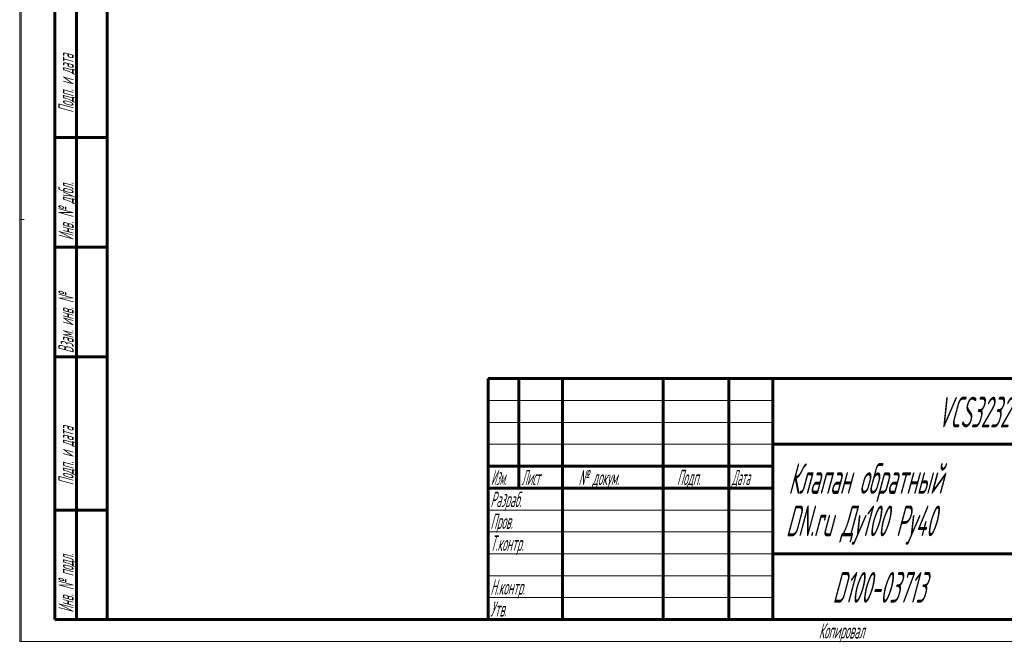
# Model space of a CAD drawing. Header units: millimetres. Extents: x 0 to 339, y 0 to 547.
# Tile 1 of 13: x 0 to 225, y 0 to 142. Entities that reach past the tile are written whole.
import ezdxf

# ---------------------------------------------------------------- set-up
doc = ezdxf.new("R2010")
doc.units = ezdxf.units.MM
for name, pattern in [('K5LT_BASIC', [0]), ('K5LT_THIN', [0]), ('K5LT_THIN_INCLUDED_TO_HATCHING', [0])]:
    doc.linetypes.add(name, pattern=pattern)
doc.layers.add('Системный слой', color=7, linetype='Continuous')
doc.layers.add('Системный слой (1)', color=251, linetype='Continuous', true_color=0x6c6c6c)
doc.styles.add('KDIMTEXTSTYLE', font='GOST_AU.SHX', dxfattribs={"width": 0.96, "oblique": 15, "height": 5})
doc.styles.add('KTEXTSTYLE', font='GOST_AU.SHX', dxfattribs={"width": 0.56, "height": 5})
doc.dimstyles.new('KDIMSTYLE (1.00)', dxfattribs={"dimtxt": 5, "dimasz": 1, "dimexe": 2, "dimexo": 0, "dimgap": 1, "dimtad": 1, "dimtxsty": 'KDIMTEXTSTYLE', "dimsah": 1, "dimcen": 0, "dimdle": 1, "dimadec": 0, "dimazin": 0, "dimtfac": 0.667, "dimtmove": 0, "dimatfit": 3, "dimfxl": 1, "dimtvp": 1, "dimtolj": 1, "dimtzin": 0, "dimarcsym": 0})

# ---------------------------------------------------------------- blocks, each defined once
blk = doc.blocks.new('U31')
at = {"layer": 'Системный слой (1)', "color": 7, "linetype": 'K5LT_THIN_INCLUDED_TO_HATCHING', "lineweight": 18, "true_color": 0xffffff}
for p, q in [((0.34567, -0.067058), (0.251196, 419.934721)), ((296.845645, -0.000365), (0.34567, -0.067058))]:
    blk.add_line(p, q, dxfattribs=at)
blk = doc.blocks.new('KDIMARROW_01')
at = {"layer": 'Системный слой'}
blk.add_hatch(color=0, dxfattribs=at).paths.add_polyline_path([(-5, -0.66), (0, 0), (-5, 0.66), (-4.5, 0)])
at = {"layer": 'Системный слой', "color": 0, "linetype": 'K5LT_THIN', "lineweight": 18}
for p, q in [((-4.5, 0), (-5, 0.66)), ((-5, 0.66), (0, 0)), ((0, 0), (-5, -0.66)), ((-5, -0.66), (-4.5, 0))]:
    blk.add_line(p, q, dxfattribs=at)
at = {"layer": 'Системный слой (1)', "color": 0, "linetype": 'K5LT_THIN', "lineweight": 18}
blk.add_line((135.52, 225.53), (134.52, 225.53), dxfattribs=at)
blk = doc.blocks.new('D2')
at = {"layer": 'Defpoints', "color": 0}
for p in [(135.51801, 321.821005), (135.51801, 168.678258), (203.51801, 155.895758)]:
    blk.add_point(p, dxfattribs=at)
at = {"layer": 'Системный слой (1)', "color": 0, "lineweight": -2}
for p, q in [((135.51801, 168.678258), (135.51801, 323.821005)), ((202.51801, 321.821005), (136.51801, 321.821005)), ((203.51801, 155.895758), (203.51801, 323.821005))]:
    blk.add_line(p, q, dxfattribs=at)
blk.add_blockref('KDIMARROW_01', (203.51801, 321.821005), dxfattribs=at)
at = {"layer": 'Системный слой (1)', "color": 0, "lineweight": -2, "rotation": 180}
blk.add_blockref('KDIMARROW_01', (135.51801, 321.821005), dxfattribs=at)
at = {"layer": 'Системный слой (1)', "color": 7, "insert": (169.51801, 325.321005), "char_height": 5, "attachment_point": 5, "style": 'KDIMTEXTSTYLE'}
blk.add_mtext('\\A1;\\H5.0;\\W0.960;\\Q15;68{\\H3.335000;%%p2}', dxfattribs=at)
blk = doc.blocks.new('U32')
at = {"color": 7, "linetype": 'K5LT_THIN', "lineweight": 18, "true_color": 0xffffff}
for p, q in [((0, 0), (0, 420)), ((107, 55), (172, 55)), ((107, 50), (172, 50)), ((107, 45), (172, 45)), ((107, 30), (172, 30)), ((107, 25), (172, 25)), ((107, 20), (172, 20)), ((107, 15), (172, 15)), ((107, 10), (172, 10)), ((297, 0), (0, 0))]:
    blk.add_line(p, q, dxfattribs=at)
at = {"color": 143, "linetype": 'K5LT_BASIC', "lineweight": 60, "true_color": 0x33acca}
for p, q in [((20, 5), (20, 415)), ((8, 5), (8, 150)), ((13, 5), (13, 150)), ((20, 115), (8, 115)), ((20, 90), (8, 90)), ((20, 65), (8, 65)), ((107, 60), (292, 60)), ((107, 5), (107, 60)), ((114, 35), (114, 60)), ((124, 5), (124, 60)), ((147, 5), (147, 60)), ((162, 5), (162, 60)), ((172, 5), (172, 60)), ((172, 45), (292, 45)), ((107, 40), (172, 40)), ((107, 35), (172, 35)), ((20, 30), (8, 30)), ((172, 20), (242, 20)), ((20, 5), (8, 5)), ((292, 5), (20, 5))]:
    blk.add_line(p, q, dxfattribs=at)
at = {"color": 7, "char_height": 3.5, "attachment_point": 1, "rotation": 90, "style": 'KTEXTSTYLE'}
for s, insert in [('\\H5.0;\\W1.000;\\Q15;\\Q15;\\W0.560;\\H3.50;Подп. и дата', (8.822406, 120.657897)), ('\\H5.0;\\W1.000;\\Q15;\\Q15;\\W0.560;\\H3.50;Инв. № дубл.', (8.822406, 91.57271)), ('\\H5.0;\\W1.000;\\Q15;\\Q15;\\W0.560;\\H3.50;Взам. инв. №', (8.822406, 65.796803)), ('\\H5.0;\\W1.000;\\Q15;\\Q15;\\W0.560;\\H3.50;Подп. и дата', (8.822406, 35.657897)), ('\\H5.0;\\W1.000;\\Q15;\\Q15;\\W0.560;\\H3.50;Инв. № подл.', (8.822406, 6.57271))]:
    blk.add_mtext(s, dxfattribs=dict(at, insert=insert))
at = {"color": 7, "attachment_point": 1, "style": 'KTEXTSTYLE'}
for s, insert, char_height in [('\\H5.0;\\W1.000;\\Q15;\\Q15;\\W0.560;\\H7.00;VCS3232-Fb', (209.612251, 55.855187), 7), ('\\H5.0;\\W1.000;\\Q15;\\Q15;\\W0.560;\\H7.00;Клапан обратный', (175.537046, 40.687874), 7), ('\\H5.0;\\W1.000;\\Q15;\\Q15;\\W0.458;\\H3.50;Изм.', (107.618966, 39.177593), 3.5), ('\\H5.0;\\W1.000;\\Q15;\\Q15;\\W0.467;\\H3.50;Лист', (114.609192, 39.177593), 3.5), ('\\H5.0;\\W1.000;\\Q15;\\Q15;\\W0.560;\\H3.50;№ докум.', (127.628647, 39.177593), 3.5), ('\\H5.0;\\W1.000;\\Q15;\\Q15;\\W0.560;\\H3.50;Подп.', (150.101302, 39.177593), 3.5), ('\\H5.0;\\W1.000;\\Q15;\\Q15;\\W0.467;\\H3.50;Дата', (162.609192, 39.177593), 3.5), ('\\H5.0;\\W1.000;\\Q15;\\Q15;\\W0.560;\\H3.50;Разраб.', (107.5, 34.177593), 3.5), ('\\H5.0;\\W1.000;\\Q15;\\Q15;\\W0.560;\\H7.00;DN.ru Ду100 Ру40', (174.981419, 31.022499), 7), ('\\H5.0;\\W1.000;\\Q15;\\Q15;\\W0.560;\\H3.50;Пров.', (107.5, 29.177597), 3.5), ('\\H5.0;\\W1.000;\\Q15;\\Q15;\\W0.560;\\H3.50;Т.контр.', (107.5, 24.177597), 3.5), ('\\H5.0;\\W1.000;\\Q15;\\Q15;\\W0.560;\\H7.00;{\\c16737820;D100-03713}', (185.630896, 15.855186), 7), ('\\H5.0;\\W1.000;\\Q15;\\Q15;\\W0.560;\\H3.50;Н.контр.', (107.5, 14.177597), 3.5), ('\\H5.0;\\W1.000;\\Q15;\\Q15;\\W0.560;\\H3.50;Утв.', (107.5, 9.177597), 3.5), ('\\H5.0;\\W1.000;\\Q15;\\Q15;\\W0.560;\\H3.50;Копировал', (182.5, 4.177594), 3.5)]:
    blk.add_mtext(s, dxfattribs=dict(at, insert=insert, char_height=char_height))

msp = doc.modelspace()

# ---------------------------------------------------------------- block references
msp.add_blockref('U32', (0, 0))
at = {"layer": 'Системный слой (1)'}
msp.add_blockref('U31', (0, 0), dxfattribs=at)

# ---------------------------------------------------------------- dimensions: what is measured, and where the dimension line sits
at = {"layer": 'Системный слой (1)', "color": 7}
dim = msp.add_linear_dim(base=(135.518, 321.821), p1=(203.518, 155.896), p2=(135.518, 168.678), dimstyle='KDIMSTYLE (1.00)', override={"dimexo": 0, "dimpost": '\\H5.0;\\W0.960;\\Q15;<>', "dimblk1": 'KDIMARROW_01', "dimblk2": 'KDIMARROW_01', "dimse1": 0, "dimse2": 0, "dimclrt": 7, "dimtol": 1, "dimtp": 2, "dimtm": 2, "dimtdec": 0, "dimtolj": 1}, dxfattribs=at)
dim.commit()
dim.dimension.update_dxf_attribs({"geometry": 'D2', "text_midpoint": (169.518, 321.821), "dimtype": 160})

doc.saveas('drawing.dxf')
